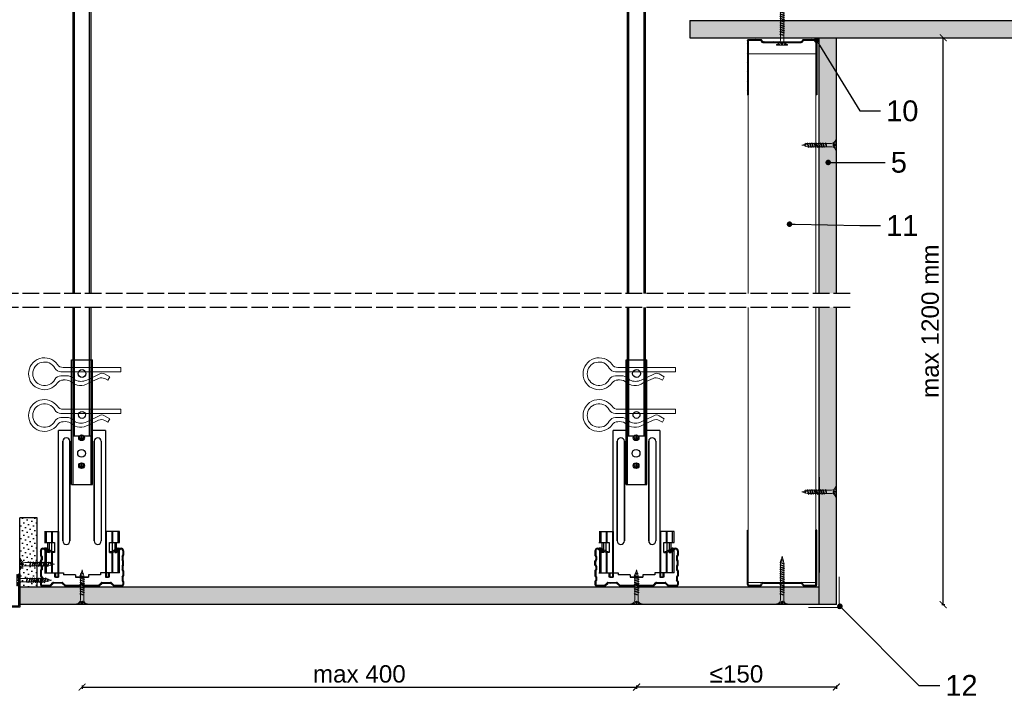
# Model space of a CAD drawing. Header units: millimetres. Extents: x 1837 to 3822, y 1456 to 2447.
# Tile 2 of 8: x 2262 to 2972, y 1456 to 1948. Entities that reach past the tile are written whole.
import ezdxf
from ezdxf import colors
from ezdxf.entities.mleader import LeaderData, LeaderLine
from ezdxf.math import Vec2, Vec3

# ---------------------------------------------------------------- set-up
doc = ezdxf.new("R2010")
doc.units = ezdxf.units.MM
doc.linetypes.add('ACAD_ISO02W100', pattern=[15, 12, -3])
for name, color, linetype, lineweight in [('_RIGIPS AKCESORIA', 7, 'Continuous', 18), ('_RIGIPS G-K', 7, 'Continuous', 25), ('_RIGIPS PROFIL', 7, 'Continuous', 9), ('PRZERYWANA', 7, 'ACAD_ISO02W100', 25)]:
    doc.layers.add(name, color=color, linetype=linetype, lineweight=lineweight)
doc.layers.add('A-ANNO-REV-03', color=7, linetype='Continuous')
doc.styles.get("Standard").update_dxf_attribs({"font": 'arial.ttf'})
doc.dimstyles.new('ISO-25', dxfattribs={"dimtxt": 2.5, "dimasz": 2.5, "dimexe": 1.25, "dimexo": 0.625, "dimtad": 1, "dimtxsty": 'Standard', "dimcen": 2.5, "dimadec": 0, "dimazin": 0, "dimtfac": 1, "dimtmove": 0, "dimatfit": 3, "dimfxl": 1, "dimarcsym": 0})

# ---------------------------------------------------------------- blocks, each defined once
blk = doc.blocks.new('TN 25')
at = {"layer": '_RIGIPS AKCESORIA'}
for p, q in [((0, -0.84), (0, 7.16)), ((0, 7.16), (0.46, 7.16)), ((0.46, 7.16), (0.46, 4.78)), ((0.46, 4.78), (0, 4.78)), ((0, 3.5), (1.77, 3.5)), ((0, 2.83), (1.77, 2.83)), ((0.46, 1.64), (0, 1.64)), ((0.46, -0.84), (0.46, 1.64)), ((1.77, 3.5), (1.77, 4.2)), ((1.77, 2.83), (1.77, 2.18)), ((3.02, 4.46), (8.47, 4.46)), ((7.49, 2.01), (3.55, 2.01)), ((7.12, 4.46), (7.12, 3.18)), ((8.03, 2.01), (7.12, 4.46)), ((7.12, 3.18), (7.65, 1.53)), ((7.65, 1.53), (8.03, 2.01)), ((9.41, 2.01), (8.03, 2.01)), ((8.47, 4.46), (8.79, 5)), ((9.61, 1.51), (8.47, 4.46)), ((8.79, 5), (9.93, 2.01)), ((9, 4.46), (10.1, 4.46)), ((9.93, 2.01), (9.61, 1.51)), ((11.04, 2.01), (9.93, 2.01)), ((10.1, 4.46), (10.41, 5)), ((11.23, 1.51), (10.1, 4.46)), ((10.41, 5), (11.56, 2.01)), ((10.62, 4.46), (11.67, 4.46)), ((11.56, 2.01), (11.23, 1.51)), ((12.61, 2.01), (11.56, 2.01)), ((11.67, 4.46), (11.99, 5)), ((12.81, 1.51), (11.67, 4.46)), ((11.99, 5), (13.14, 2.01)), ((12.2, 4.46), (13.21, 4.46)), ((13.14, 2.01), (12.81, 1.51)), ((14.15, 2.01), (13.14, 2.01)), ((13.21, 4.46), (13.52, 5)), ((14.34, 1.51), (13.21, 4.46)), ((13.52, 5), (14.67, 2.01)), ((13.73, 4.46), (14.8, 4.46)), ((14.67, 2.01), (14.34, 1.51)), ((15.74, 2.01), (14.67, 2.01)), ((14.8, 4.46), (15.12, 5)), ((15.94, 1.51), (14.8, 4.46)), ((15.12, 5), (16.26, 2.01)), ((15.33, 4.46), (16.42, 4.46)), ((16.26, 2.01), (15.94, 1.51)), ((17.36, 2.01), (16.26, 2.01)), ((16.42, 4.46), (16.73, 5)), ((17.55, 1.51), (16.42, 4.46)), ((16.73, 5), (17.88, 2.01)), ((16.94, 4.46), (17.99, 4.46)), ((17.88, 2.01), (17.55, 1.51)), ((18.93, 2.01), (17.88, 2.01)), ((17.99, 4.46), (18.31, 5)), ((19.13, 1.51), (17.99, 4.46)), ((18.31, 5), (19.45, 2.01)), ((18.52, 4.46), (19.68, 4.46)), ((19.45, 2.01), (19.13, 1.51)), ((19.45, 2.01), (20.62, 2.01)), ((19.68, 4.46), (20, 5)), ((20.82, 1.51), (19.68, 4.46)), ((20, 5), (21.14, 2.01)), ((20.21, 4.46), (20.7, 4.46)), ((20.7, 4.46), (22.28, 3.98)), ((21.14, 2.01), (20.82, 1.51)), ((21.14, 2.01), (21.81, 2.12)), ((21.85, 1.83), (21.67, 3.28)), ((21.67, 3.28), (22.14, 2.4)), ((22.14, 2.4), (21.85, 1.83)), ((22.7, 2.36), (22.14, 2.4)), ((22.28, 3.98), (22.56, 4.37)), ((22.7, 2.36), (22.28, 3.98)), ((22.56, 4.37), (23.03, 2.71)), ((23.03, 2.71), (22.7, 2.36)), ((22.71, 3.85), (25, 3.24)), ((25, 3.24), (23.03, 2.71)), ((0, -0.84), (0.46, -0.84))]:
    blk.add_line(p, q, dxfattribs=at)
for centre, major_axis, ratio, start_param, end_param in [((3.09, 7.67), (0.17, 3.2), 0.826134, 1.773653, 3.180586), ((-0.04, 0.9), (0, 3.93), 0.848176, -0.720942, -0.151112), ((3.37, -1.57), (0.28, 3.57), 0.832181, 0.035984, 1.430787), ((-2.73, 15.91), (0, 14.76), 0.848176, 3.399396, 3.475072), ((0.59, 4.62), (0, 2.81), 0.848176, 3.475072, 3.862535), ((1.66, 3.18), (0, 0.895), 0.848176, -1.552777, -0.720942), ((1.66, 3.18), (0, 0.895), 0.848176, 3.862535, 4.730408)]:
    blk.add_ellipse(centre, major_axis=major_axis, ratio=ratio, start_param=start_param, end_param=end_param, dxfattribs=at)
blk = doc.blocks.new('CD 60 ULTRASTIL')
h = blk.add_hatch()
h.set_pattern_fill('ANSI31', color=256, scale=0.3, style=0)
h.paths.add_polyline_path([(542.88, 684.5, -0.302776), (543.49, 684.5), (544.54, 683.79, 0.148069), (544.85, 683.7), (555.42, 683.7, 0.198912), (555.81, 683.86), (557.38, 685.44, -0.198912), (557.77, 685.6), (563.59, 685.6, -0.198912), (563.98, 685.44), (565.55, 683.86, 0.198912), (565.94, 683.7), (572.18, 683.7, 0.414214), (573.18, 684.7), (573.18, 686.74, 0.198912), (573.02, 687.12), (572.74, 687.4, -0.198912), (572.58, 687.79), (572.58, 689.87, -0.198912), (572.74, 690.26), (573.02, 690.54, 0.198912), (573.18, 690.93), (573.18, 694.47, 0.198912), (573.02, 694.86), (572.74, 695.14, -0.198912), (572.58, 695.53), (572.58, 697.61, -0.198912), (572.74, 698), (573.02, 698.28, 0.198912), (573.18, 698.67), (573.18, 701.47, 0.198912), (573.02, 701.86), (572.74, 702.14, -0.198912), (572.58, 702.53), (572.58, 704.61, -0.198912), (572.74, 705), (573.02, 705.28, 0.198912), (573.18, 705.67), (573.18, 708.9, 0.666128), (570.12, 710.18), (568.55, 708.63), (568.93, 708.24), (570.5, 709.79, -0.666128), (572.63, 708.9), (572.63, 705.9, -0.198912), (572.47, 705.51), (572.19, 705.23, 0.198912), (572.03, 704.84), (572.03, 702.3, 0.198912), (572.19, 701.91), (572.47, 701.63, -0.198912), (572.63, 701.25), (572.63, 698.9, -0.198912), (572.47, 698.51), (572.19, 698.23, 0.198912), (572.03, 697.84), (572.03, 695.3, 0.198912), (572.19, 694.91), (572.47, 694.63, -0.198912), (572.63, 694.25), (572.63, 691.16, -0.198912), (572.47, 690.77), (572.19, 690.49, 0.198912), (572.03, 690.1), (572.03, 687.56, 0.198912), (572.19, 687.17), (572.47, 686.9, -0.198912), (572.63, 686.51), (572.63, 684.7, -0.414214), (572.18, 684.25), (566.17, 684.25, -0.198912), (565.78, 684.41), (564.2, 685.99, 0.198912), (563.82, 686.15), (557.55, 686.15, 0.198912), (557.16, 685.99), (555.58, 684.41, -0.198912), (555.19, 684.25), (545.01, 684.25, -0.148069), (544.71, 684.34), (543.49, 685.16, 0.302776), (542.88, 685.16), (541.65, 684.34, -0.148069), (541.35, 684.25), (531.17, 684.25, -0.198912), (530.78, 684.41), (529.2, 685.99, 0.198912), (528.82, 686.15), (522.55, 686.15, 0.198912), (522.16, 685.99), (520.58, 684.41, -0.198912), (520.19, 684.25), (514.18, 684.25, -0.414214), (513.73, 684.7), (513.73, 686.51, -0.198912), (513.89, 686.9), (514.17, 687.17, 0.198912), (514.33, 687.56), (514.33, 690.1, 0.198912), (514.17, 690.49), (513.89, 690.77, -0.198912), (513.73, 691.16), (513.73, 694.25, -0.198912), (513.89, 694.63), (514.17, 694.91, 0.198912), (514.33, 695.3), (514.33, 697.84, 0.198912), (514.17, 698.23), (513.89, 698.51, -0.198912), (513.73, 698.9), (513.73, 701.25, -0.198912), (513.89, 701.63), (514.17, 701.91, 0.198912), (514.33, 702.3), (514.33, 704.84, 0.198912), (514.17, 705.23), (513.89, 705.51, -0.198912), (513.73, 705.9), (513.73, 708.9, -0.666128), (515.86, 709.79), (517.43, 708.24), (517.81, 708.63), (516.25, 710.18, 0.666128), (513.18, 708.9), (513.18, 705.67, 0.198912), (513.34, 705.28), (513.62, 705, -0.198912), (513.78, 704.61), (513.78, 702.53, -0.198912), (513.62, 702.14), (513.34, 701.86, 0.198912), (513.18, 701.47), (513.18, 698.67, 0.198912), (513.34, 698.28), (513.62, 698, -0.198912), (513.78, 697.61), (513.78, 695.53, -0.198912), (513.62, 695.14), (513.34, 694.86, 0.198912), (513.18, 694.47), (513.18, 690.93, 0.198912), (513.34, 690.54), (513.62, 690.26, -0.198912), (513.78, 689.87), (513.78, 687.79, -0.198912), (513.62, 687.4), (513.34, 687.12, 0.198912), (513.18, 686.74), (513.18, 684.7, 0.414214), (514.18, 683.7), (520.42, 683.7, 0.198912), (520.81, 683.86), (522.38, 685.44, -0.198912), (522.77, 685.6), (528.59, 685.6, -0.198912), (528.98, 685.44), (530.55, 683.86, 0.198912), (530.94, 683.7), (541.51, 683.7, 0.148069), (541.82, 683.79)])
for p, q in [((513.18, 708.9), (513.18, 705.67)), ((513.34, 705.28), (513.62, 705)), ((513.73, 708.9), (513.73, 705.9)), ((513.78, 704.61), (513.78, 702.53)), ((513.89, 705.51), (514.17, 705.23)), ((514.33, 704.84), (514.33, 702.3)), ((515.86, 709.79), (517.43, 708.24)), ((516.25, 710.18), (517.81, 708.63)), ((517.43, 708.24), (517.81, 708.63)), ((570.12, 710.18), (568.55, 708.63)), ((568.93, 708.24), (568.55, 708.63)), ((570.5, 709.79), (568.93, 708.24)), ((572.03, 704.84), (572.03, 702.3)), ((572.47, 705.51), (572.19, 705.23)), ((572.58, 704.61), (572.58, 702.53)), ((572.63, 708.9), (572.63, 705.9)), ((573.02, 705.28), (572.74, 705)), ((573.18, 708.9), (573.18, 705.67)), ((513.18, 698.67), (513.18, 701.47)), ((513.34, 701.86), (513.62, 702.14)), ((513.34, 698.28), (513.62, 698)), ((513.73, 698.9), (513.73, 701.25)), ((513.78, 697.61), (513.78, 695.53)), ((513.89, 701.63), (514.17, 701.91)), ((513.89, 698.51), (514.17, 698.23)), ((514.33, 697.84), (514.33, 695.3)), ((572.03, 697.84), (572.03, 695.3)), ((572.47, 701.63), (572.19, 701.91)), ((572.47, 698.51), (572.19, 698.23)), ((572.58, 697.61), (572.58, 695.53)), ((572.63, 698.9), (572.63, 701.25)), ((573.02, 701.86), (572.74, 702.14)), ((573.02, 698.28), (572.74, 698)), ((573.18, 698.67), (573.18, 701.47)), ((513.18, 694.47), (513.18, 690.93)), ((513.34, 694.86), (513.62, 695.14)), ((513.34, 690.54), (513.62, 690.26)), ((513.73, 694.25), (513.73, 691.16)), ((513.78, 689.87), (513.78, 687.79)), ((513.89, 694.63), (514.17, 694.91)), ((513.89, 690.77), (514.17, 690.49)), ((514.33, 690.1), (514.33, 687.56)), ((572.03, 690.1), (572.03, 687.56)), ((572.47, 694.63), (572.19, 694.91)), ((572.47, 690.77), (572.19, 690.49)), ((572.58, 689.87), (572.58, 687.79)), ((572.63, 694.25), (572.63, 691.16)), ((573.02, 694.86), (572.74, 695.14)), ((573.02, 690.54), (572.74, 690.26)), ((573.18, 694.47), (573.18, 690.93)), ((513.18, 686.74), (513.18, 684.7)), ((513.34, 687.12), (513.62, 687.4)), ((513.73, 686.51), (513.73, 684.7)), ((513.89, 686.9), (514.17, 687.17)), ((514.18, 684.25), (520.19, 684.25)), ((514.18, 683.7), (520.42, 683.7)), ((520.58, 684.41), (522.16, 685.99)), ((520.81, 683.86), (522.38, 685.44)), ((522.55, 686.15), (528.82, 686.15)), ((528.59, 685.6), (522.77, 685.6)), ((530.55, 683.86), (528.98, 685.44)), ((530.78, 684.41), (529.2, 685.99)), ((530.94, 683.7), (541.51, 683.7)), ((531.17, 684.25), (541.35, 684.25)), ((541.65, 684.34), (542.88, 685.16)), ((541.82, 683.79), (542.88, 684.5)), ((544.71, 684.34), (543.49, 685.16)), ((544.54, 683.79), (543.49, 684.5)), ((544.85, 683.7), (555.42, 683.7)), ((545.01, 684.25), (555.19, 684.25)), ((555.58, 684.41), (557.16, 685.99)), ((555.81, 683.86), (557.38, 685.44)), ((557.55, 686.15), (563.82, 686.15)), ((557.77, 685.6), (563.59, 685.6)), ((565.55, 683.86), (563.98, 685.44)), ((565.78, 684.41), (564.2, 685.99)), ((565.94, 683.7), (572.18, 683.7)), ((566.17, 684.25), (572.18, 684.25)), ((572.47, 686.9), (572.19, 687.17)), ((572.63, 686.51), (572.63, 684.7)), ((573.02, 687.12), (572.74, 687.4)), ((573.18, 686.74), (573.18, 684.7))]:
    blk.add_line(p, q)
for centre, radius, start, end in [((514.98, 708.9), 1.8, 45.32514, 180), ((571.38, 708.9), 1.8, 360, 134.67486), ((513.73, 705.67), 0.55, 180, 225), ((513.23, 704.61), 0.55, 0, 45), ((514.98, 708.9), 1.25, 45.32514, 180), ((514.28, 705.9), 0.55, 180, 225), ((513.78, 704.84), 0.55, 0, 45), ((571.38, 708.9), 1.25, 360, 134.67486), ((572.58, 704.84), 0.55, 135, 180), ((572.08, 705.9), 0.55, 315, 0), ((573.13, 704.61), 0.55, 135, 180), ((572.63, 705.67), 0.55, 315, 0), ((513.73, 701.47), 0.55, 135, 180), ((513.73, 698.67), 0.55, 180, 225), ((513.23, 702.53), 0.55, 315, 0), ((513.23, 697.61), 0.55, 360, 45), ((514.28, 701.25), 0.55, 135, 180), ((514.28, 698.9), 0.55, 180, 225), ((513.78, 702.3), 0.55, 315, 0), ((513.78, 697.84), 0.55, 0, 45), ((572.58, 702.3), 0.55, 180, 225), ((572.58, 697.84), 0.55, 135, 180), ((572.08, 701.25), 0.55, 0, 45), ((572.08, 698.9), 0.55, 315, 0), ((573.13, 702.53), 0.55, 180, 225), ((573.13, 697.61), 0.55, 135, 180), ((572.63, 701.47), 0.55, 0, 45), ((572.63, 698.67), 0.55, 315, 0), ((513.73, 694.47), 0.55, 135, 180), ((513.73, 690.93), 0.55, 180, 225), ((513.23, 695.53), 0.55, 315, 0), ((513.23, 689.87), 0.55, 0, 45), ((514.28, 694.25), 0.55, 135, 180), ((514.28, 691.16), 0.55, 180, 225), ((513.78, 695.3), 0.55, 315, 0), ((513.78, 690.1), 0.55, 360, 45), ((572.58, 695.3), 0.55, 180, 225), ((572.58, 690.1), 0.55, 135, 180), ((572.08, 694.25), 0.55, 0, 45), ((572.08, 691.16), 0.55, 315, 0), ((573.13, 695.53), 0.55, 180, 225), ((573.13, 689.87), 0.55, 135, 180), ((572.63, 694.47), 0.55, 0, 45), ((572.63, 690.93), 0.55, 315, 0), ((513.73, 686.74), 0.55, 135, 180), ((514.18, 684.7), 1, 180, 270), ((513.23, 687.79), 0.55, 315, 0), ((514.28, 686.51), 0.55, 135, 180), ((514.18, 684.7), 0.45, 180, 270), ((513.78, 687.56), 0.55, 315, 360), ((520.19, 684.8), 0.55, 270, 315), ((520.42, 684.25), 0.55, 270, 315), ((522.55, 685.6), 0.55, 90, 135), ((522.77, 685.05), 0.55, 90, 135), ((528.59, 685.05), 0.55, 45, 90), ((528.82, 685.6), 0.55, 45, 90), ((530.94, 684.25), 0.55, 225, 270), ((531.17, 684.8), 0.55, 225, 270), ((541.35, 684.8), 0.55, 270, 303.69007), ((541.51, 684.25), 0.55, 270, 303.69007), ((543.18, 684.7), 0.55, 56.30993, 123.69007), ((543.18, 684.04), 0.55, 56.30993, 123.69007), ((544.85, 684.25), 0.55, 236.30993, 270), ((545.01, 684.8), 0.55, 236.30993, 270), ((555.19, 684.8), 0.55, 270, 315), ((555.42, 684.25), 0.55, 270, 315), ((557.55, 685.6), 0.55, 90, 135), ((557.77, 685.05), 0.55, 90, 135), ((563.59, 685.05), 0.55, 45, 90), ((563.82, 685.6), 0.55, 45, 90), ((565.94, 684.25), 0.55, 225, 270), ((566.17, 684.8), 0.55, 225, 270), ((572.58, 687.56), 0.55, 180, 225), ((572.18, 684.7), 1, 270, 0), ((572.18, 684.7), 1, 270, 360), ((572.18, 684.7), 0.45, 270, 360), ((572.08, 686.51), 0.55, 360, 45), ((573.13, 687.79), 0.55, 180, 225), ((572.63, 686.74), 0.55, 360, 45)]:
    blk.add_arc(centre, radius, start, end)
blk = doc.blocks.new('wieszak noniuszowy widok')
for p, q in [((367.75, 93.63), (382.75, 93.63)), ((367.75, 3.63), (367.75, 93.63)), ((368.75, 3.63), (368.75, 93.63)), ((381.75, 3.63), (381.75, 93.63)), ((382.75, 3.63), (382.75, 93.63)), ((367.75, 42.47), (358.34, 42.47)), ((358.34, -30.29), (358.34, 42.47)), ((372.87, 37.38), (376.99, 37.38)), ((374.93, 39.42), (374.93, 35.32)), ((392.15, 42.47), (382.75, 42.47)), ((392.15, 42.47), (392.15, -30.29)), ((392.15, 42.47), (392.15, -30.29)), ((361.34, -36.95), (361.34, 34.79)), ((361.34, 34.79), (361.34, -36.95)), ((366.47, 34.79), (366.47, -36.95)), ((366.47, -36.95), (366.47, 34.79)), ((384.02, -36.95), (384.02, 34.79)), ((384.02, 34.79), (384.02, -36.95)), ((389.14, 34.79), (389.14, -36.95)), ((389.14, 34.79), (389.14, -36.95)), ((372.87, 17.23), (376.99, 17.23)), ((374.93, 19.27), (374.93, 15.17)), ((367.75, 3.63), (382.75, 3.63)), ((348.22, -30.29), (358.37, -30.29)), ((348.44, -30.29), (348.44, -38.17)), ((349.43, -30.29), (349.43, -38.17)), ((353.28, -30.29), (353.28, -38.17)), ((353.8, -30.29), (353.8, -38.17)), ((357.85, -30.29), (357.85, -63.08)), ((358.37, -30.29), (358.37, -63.08)), ((392.13, -30.29), (392.13, -63.08)), ((392.15, -30.29), (392.15, -60.01)), ((392.15, -30.29), (392.15, -60.01)), ((402.37, -30.29), (392.16, -30.29)), ((392.64, -30.29), (392.64, -63.08)), ((396.7, -30.29), (396.7, -38.17)), ((397.21, -30.29), (397.21, -38.17)), ((401.07, -30.29), (401.07, -38.17)), ((402.06, -30.29), (402.06, -38.17)), ((348.11, -42.32), (348.14, -42.29)), ((348.11, -42.37), (348.11, -42.32)), ((348.12, -42.43), (348.11, -42.37)), ((348.15, -42.51), (348.12, -42.43)), ((348.13, -38.17), (355.47, -38.17)), ((348.14, -42.29), (348.17, -42.28)), ((348.19, -42.61), (348.15, -42.51)), ((348.17, -42.28), (348.23, -42.28)), ((349.22, -42.28), (348.19, -42.28)), ((348.26, -42.72), (348.19, -42.61)), ((348.23, -42.28), (348.31, -42.3)), ((348.31, -42.3), (348.41, -42.34)), ((348.41, -42.34), (348.53, -42.39)), ((348.53, -42.39), (348.66, -42.46)), ((348.66, -42.46), (348.81, -42.54)), ((348.81, -42.54), (348.96, -42.63)), ((349.15, -42.29), (349.13, -42.32)), ((349.13, -42.32), (349.13, -42.36)), ((349.13, -42.36), (349.14, -42.41)), ((349.14, -42.41), (349.16, -42.47)), ((349.18, -42.28), (349.15, -42.29)), ((349.16, -42.47), (349.19, -42.54)), ((349.22, -42.28), (349.18, -42.28)), ((349.19, -42.54), (349.24, -42.62)), ((349.28, -42.28), (349.22, -42.28)), ((349.34, -42.29), (349.28, -42.28)), ((349.43, -42.32), (349.34, -42.29)), ((349.52, -42.35), (349.43, -42.32)), ((349.62, -42.4), (349.52, -42.35)), ((349.74, -42.46), (349.62, -42.4)), ((349.88, -42.52), (349.74, -42.46)), ((350.03, -42.6), (349.88, -42.52)), ((350.2, -42.69), (350.03, -42.6)), ((350.32, -38.17), (350.32, -45.34)), ((351.68, -45.34), (351.68, -38.17)), ((353.44, -45.34), (353.44, -38.17)), ((355.47, -38.17), (355.47, -45.34)), ((395.03, -45.34), (395.03, -38.17)), ((395.03, -38.17), (402.39, -38.17)), ((397.05, -38.17), (397.05, -45.34)), ((398.82, -38.17), (398.82, -45.34)), ((400.18, -45.34), (400.18, -38.17)), ((400.46, -42.6), (400.3, -42.69)), ((400.62, -42.52), (400.46, -42.6)), ((400.76, -42.46), (400.62, -42.52)), ((400.88, -42.4), (400.76, -42.46)), ((400.98, -42.35), (400.88, -42.4)), ((401.07, -42.32), (400.98, -42.35)), ((401.15, -42.29), (401.07, -42.32)), ((401.22, -42.28), (401.15, -42.29)), ((401.27, -42.28), (401.22, -42.28)), ((401.26, -42.62), (401.3, -42.54)), ((401.32, -42.28), (401.27, -42.28)), ((401.27, -42.28), (402.31, -42.28)), ((401.3, -42.54), (401.34, -42.47)), ((401.35, -42.29), (401.32, -42.28)), ((401.34, -42.47), (401.36, -42.41)), ((401.36, -42.32), (401.35, -42.29)), ((401.37, -42.36), (401.36, -42.32)), ((401.36, -42.41), (401.37, -42.36)), ((401.54, -42.63), (401.69, -42.54)), ((401.69, -42.54), (401.84, -42.46)), ((401.84, -42.46), (401.97, -42.39)), ((401.97, -42.39), (402.09, -42.34)), ((402.09, -42.34), (402.18, -42.3)), ((402.18, -42.3), (402.26, -42.28)), ((402.3, -42.61), (402.24, -42.72)), ((402.26, -42.28), (402.33, -42.28)), ((402.35, -42.51), (402.3, -42.61)), ((402.33, -42.28), (402.36, -42.29)), ((402.38, -42.43), (402.35, -42.51)), ((402.36, -42.29), (402.39, -42.32)), ((402.39, -42.37), (402.38, -42.43)), ((402.39, -42.32), (402.39, -42.37)), ((348.34, -42.84), (348.26, -42.72)), ((348.45, -43), (348.34, -42.84)), ((348.44, -42.99), (348.44, -60.01)), ((348.58, -43.18), (348.45, -43)), ((349.57, -43.07), (348.5, -43.07)), ((348.72, -43.37), (348.58, -43.18)), ((348.89, -43.59), (348.72, -43.37)), ((349.08, -43.83), (348.89, -43.59)), ((348.96, -42.63), (349.14, -42.73)), ((349.28, -44.08), (349.08, -43.83)), ((349.14, -42.73), (349.38, -42.88)), ((349.24, -42.62), (349.3, -42.71)), ((349.49, -44.34), (349.28, -44.08)), ((349.3, -42.71), (349.44, -42.91)), ((349.38, -42.88), (349.66, -43.05)), ((349.43, -42.9), (349.43, -60.01)), ((349.44, -42.91), (349.55, -43.05)), ((349.72, -44.62), (349.49, -44.34)), ((349.55, -43.05), (349.68, -43.2)), ((349.66, -43.05), (349.96, -43.25)), ((350.92, -43.07), (349.68, -43.07)), ((349.68, -43.2), (349.82, -43.37)), ((350.01, -44.98), (349.72, -44.62)), ((349.82, -43.37), (349.98, -43.56)), ((349.96, -43.25), (350.28, -43.46)), ((349.98, -43.56), (350.15, -43.76)), ((350.32, -45.34), (350.01, -44.98)), ((350.15, -43.76), (350.34, -43.96)), ((350.38, -42.79), (350.2, -42.69)), ((350.28, -43.46), (350.63, -43.68)), ((351.68, -45.34), (350.32, -45.34)), ((350.34, -43.96), (350.54, -44.17)), ((350.58, -42.89), (350.38, -42.79)), ((350.54, -44.17), (350.75, -44.4)), ((350.78, -43), (350.58, -42.89)), ((350.63, -43.68), (350.99, -43.91)), ((350.75, -44.4), (350.97, -44.63)), ((351, -43.12), (350.78, -43)), ((350.97, -44.63), (351.19, -44.86)), ((350.99, -43.91), (351.36, -44.14)), ((351.23, -43.25), (351, -43.12)), ((351.19, -44.86), (351.43, -45.11)), ((351.48, -43.37), (351.23, -43.25)), ((351.36, -44.14), (351.74, -44.37)), ((351.43, -45.11), (351.68, -45.34)), ((351.99, -43.64), (351.48, -43.37)), ((351.74, -44.37), (352.07, -44.57)), ((352.52, -43.92), (351.99, -43.64)), ((352.07, -44.57), (352.41, -44.78)), ((352.41, -44.78), (352.77, -44.98)), ((353.08, -44.19), (352.52, -43.92)), ((352.77, -44.98), (353.14, -45.18)), ((353.43, -44.35), (353.08, -44.19)), ((353.14, -45.18), (353.28, -45.26)), ((353.28, -45.26), (353.36, -45.3)), ((353.28, -45.26), (353.28, -60.01)), ((353.36, -45.3), (353.44, -45.34)), ((353.8, -44.52), (353.43, -44.35)), ((355.47, -45.34), (353.44, -45.34)), ((354.66, -44.92), (353.8, -44.52)), ((353.8, -44.52), (353.8, -60.01)), ((355.47, -45.34), (354.66, -44.92)), ((395.84, -44.92), (395.03, -45.34)), ((395.03, -45.34), (397.05, -45.34)), ((396.7, -44.52), (395.84, -44.92)), ((397.07, -44.35), (396.7, -44.52)), ((396.7, -44.52), (396.7, -60.01)), ((397.05, -45.34), (397.13, -45.3)), ((397.42, -44.19), (397.07, -44.35)), ((397.13, -45.3), (397.21, -45.26)), ((397.21, -45.26), (397.36, -45.18)), ((397.21, -45.26), (397.21, -60.01)), ((397.36, -45.18), (397.73, -44.98)), ((397.98, -43.92), (397.42, -44.19)), ((397.73, -44.98), (398.09, -44.78)), ((398.51, -43.64), (397.98, -43.92)), ((398.09, -44.78), (398.43, -44.57)), ((398.43, -44.57), (398.76, -44.37)), ((399.02, -43.37), (398.51, -43.64)), ((398.76, -44.37), (399.13, -44.14)), ((398.82, -45.34), (399.07, -45.11)), ((398.82, -45.34), (400.18, -45.34)), ((399.26, -43.25), (399.02, -43.37)), ((399.07, -45.11), (399.3, -44.86)), ((399.13, -44.14), (399.51, -43.91)), ((399.49, -43.12), (399.26, -43.25)), ((399.3, -44.86), (399.53, -44.63)), ((399.71, -43), (399.49, -43.12)), ((399.51, -43.91), (399.87, -43.68)), ((399.53, -44.63), (399.74, -44.4)), ((399.58, -43.07), (400.82, -43.07)), ((399.92, -42.89), (399.71, -43)), ((399.74, -44.4), (399.96, -44.17)), ((399.87, -43.68), (400.21, -43.46)), ((400.12, -42.79), (399.92, -42.89)), ((399.96, -44.17), (400.16, -43.96)), ((400.3, -42.69), (400.12, -42.79)), ((400.16, -43.96), (400.35, -43.76)), ((400.49, -44.98), (400.18, -45.34)), ((400.21, -43.46), (400.54, -43.25)), ((400.35, -43.76), (400.52, -43.56)), ((400.78, -44.62), (400.49, -44.98)), ((400.52, -43.56), (400.68, -43.37)), ((400.54, -43.25), (400.84, -43.05)), ((400.68, -43.37), (400.82, -43.2)), ((401.01, -44.34), (400.78, -44.62)), ((400.82, -43.2), (400.95, -43.05)), ((400.84, -43.05), (401.12, -42.88)), ((400.93, -43.07), (402, -43.07)), ((400.95, -43.05), (401.06, -42.91)), ((401.22, -44.08), (401.01, -44.34)), ((401.06, -42.91), (401.2, -42.71)), ((401.07, -42.9), (401.07, -60.01)), ((401.12, -42.88), (401.36, -42.73)), ((401.2, -42.71), (401.26, -42.62)), ((401.42, -43.83), (401.22, -44.08)), ((401.36, -42.73), (401.54, -42.63)), ((401.61, -43.59), (401.42, -43.83)), ((401.77, -43.37), (401.61, -43.59)), ((401.92, -43.18), (401.77, -43.37)), ((402.05, -43), (401.92, -43.18)), ((402.16, -42.84), (402.05, -43)), ((402.06, -42.99), (402.06, -60.01)), ((402.24, -42.72), (402.16, -42.84)), ((348.11, -60.01), (361.93, -60.01)), ((355.57, -63.08), (355.57, -60.01)), ((357.85, -63.08), (355.57, -63.08)), ((356.08, -63.08), (355.57, -63.08)), ((356.08, -60.01), (356.08, -63.08)), ((356.08, -63.08), (358.37, -63.08)), ((358.37, -63.08), (357.85, -63.08)), ((361.93, -60.01), (361.93, -61.55)), ((361.93, -60.01), (361.93, -61.55)), ((370.64, -61.55), (361.93, -61.55)), ((370.64, -61.55), (370.64, -63.08)), ((370.64, -61.55), (370.64, -63.08)), ((379.86, -63.08), (370.64, -63.08)), ((370.64, -63.08), (379.86, -63.08)), ((388.57, -61.55), (379.86, -61.55)), ((379.86, -61.55), (379.86, -63.08)), ((379.86, -61.55), (379.86, -63.08)), ((388.57, -60.01), (388.57, -61.55)), ((402.39, -60.01), (388.57, -60.01)), ((388.57, -60.01), (388.57, -61.55)), ((392.13, -63.08), (394.42, -63.08)), ((392.64, -63.08), (392.13, -63.08)), ((394.93, -63.08), (392.64, -63.08)), ((394.42, -63.08), (394.42, -60.01)), ((394.93, -63.08), (394.42, -63.08)), ((394.93, -60.01), (394.93, -63.08))]:
    blk.add_line(p, q)
for centre, radius in [((375.25, 83.63), 2.81), ((374.93, 37.38), 2.06), ((374.93, 37.38), 1.46), ((374.93, 26.11), 2.81), ((374.93, 17.23), 2.06), ((374.93, 17.23), 1.46)]:
    blk.add_circle(centre, radius)
for centre, start, end in [((363.91, 34.79), 0, 180), ((386.58, 34.79), 0, 180), ((363.91, -36.95), 180, 0), ((386.58, -36.95), 180, 0)]:
    blk.add_arc(centre, 2.56, start, end)
blk = doc.blocks.new('klamra')
at = {"layer": '_RIGIPS AKCESORIA'}
for p, q in [((6828.19, 2764.92), (6828.19, 2806.53)), ((6831.19, 2764.92), (6831.19, 2808.19)), ((6834.19, 2802.92), (6834.19, 2808.19)), ((6832.87, 2780.55), (6837.19, 2789.57)), ((6839.31, 2788.09), (6836.06, 2780.95)), ((6832.86, 2776.63), (6835, 2772.92)), ((6835, 2772.92), (6837.38, 2774.29)), ((6836.19, 2776.54), (6837.38, 2774.29)), ((6831.19, 2764.92), (6828.19, 2764.92))]:
    blk.add_line(p, q, dxfattribs=at)
for centre, radius, start, end in [((6832.69, 2820.02), 11.5, 305.1527, 234.8473), ((6832.69, 2820.02), 8.5, 298.7822, 241.2178), ((6823.19, 2806.53), 5, 0, 54.8473), ((6826.19, 2808.19), 5, 0, 61.2178), ((6839.19, 2808.19), 5, 118.7822, 180), ((6845.23, 2805.18), 8.16, 170.44363, 210.28469), ((6842.19, 2806.53), 5, 125.1527, 180), ((6843.93, 2805.32), 10.09, 195.26529, 228.13081), ((6831.19, 2793.92), 10, 324.31316, 45.573), ((6829.23, 2793.69), 8.97, 332.63871, 27.36129), ((6835.87, 2778.58), 3.59, 146.84138, 212.97155), ((6840.61, 2778.88), 5, 155.51094, 207.86223)]:
    blk.add_arc(centre, radius, start, end, dxfattribs=at)
blk = doc.blocks.new('UW 50 ULTRASTIL')
h = blk.add_hatch()
h.set_pattern_fill('ANSI31', color=256, scale=0.5, style=0)
h.paths.add_polyline_path([(-104.51, 0.56), (-104.18, 1.24, -0.286951), (-103.29, 1.8), (-82.41, 1.8), (-76.29, 1.8, -0.286951), (-75.39, 1.24), (-75.06, 0.56, 0.286951), (-74.16, 0), (-65.59, 0, 0.414214), (-64.79, 0.8), (-64.79, 40), (-65.34, 40), (-65.34, 0.8, -0.414214), (-65.59, 0.55), (-73.82, 0.55, -0.286951), (-74.72, 1.11), (-75.05, 1.79, 0.286951), (-75.94, 2.35), (-103.63, 2.35, 0.286951), (-104.53, 1.79), (-104.86, 1.11, -0.286951), (-105.76, 0.55), (-113.99, 0.55, -0.414214), (-114.24, 0.8), (-114.24, 40), (-114.79, 40), (-114.79, 0.8, 0.414214), (-113.99, 0), (-105.41, 0, 0.286951)])
for p, q in [((-114.79, 0.8), (-114.79, 40)), ((-114.79, 40), (-114.24, 40)), ((-114.24, 0.8), (-114.24, 40)), ((-65.34, 0.8), (-65.34, 40)), ((-64.79, 40), (-65.34, 40)), ((-64.79, 0.8), (-64.79, 40)), ((-113.99, 0.55), (-105.76, 0.55)), ((-113.99, 0), (-105.41, 0)), ((-104.86, 1.11), (-104.53, 1.79)), ((-104.51, 0.56), (-104.18, 1.24)), ((-103.63, 2.35), (-75.94, 2.35)), ((-103.29, 1.8), (-76.29, 1.8)), ((-75.06, 0.56), (-75.39, 1.24)), ((-74.72, 1.11), (-75.05, 1.79)), ((-74.16, 0), (-65.59, 0)), ((-73.82, 0.55), (-65.59, 0.55))]:
    blk.add_line(p, q)
for centre, radius, start, end in [((-113.99, 0.8), 0.8, 180, 270), ((-113.99, 0.8), 0.25, 180, 270), ((-105.76, 1.55), 1, 270, 334.04349), ((-105.41, 1), 1, 270, 334.04349), ((-103.63, 1.35), 1, 90, 154.04349), ((-103.29, 0.8), 1, 90, 154.04349), ((-76.29, 0.8), 1, 25.95651, 90), ((-75.94, 1.35), 1, 25.95651, 90), ((-74.16, 1), 1, 205.95651, 270), ((-73.82, 1.55), 1, 205.95651, 270), ((-65.59, 0.8), 0.8, 270, 0), ((-65.59, 0.8), 0.25, 270, 0)]:
    blk.add_arc(centre, radius, start, end)
blk = doc.blocks.new('TN 35')
at = {"layer": '_RIGIPS AKCESORIA'}
for p, q in [((0, -0.84), (0, 7.16)), ((0, 7.16), (0.46, 7.16)), ((0.46, 7.16), (0.46, 4.78)), ((0.46, 4.78), (0, 4.78)), ((0, 3.5), (1.77, 3.5)), ((0, 2.83), (1.77, 2.83)), ((0.46, 1.64), (0, 1.64)), ((0.46, -0.84), (0.46, 1.64)), ((1.77, 3.5), (1.77, 4.2)), ((1.77, 2.83), (1.77, 2.18)), ((3.02, 4.46), (8.47, 4.46)), ((7.49, 2.01), (3.55, 2.01)), ((7.12, 4.46), (7.12, 3.18)), ((8.03, 2.01), (7.12, 4.46)), ((7.12, 3.18), (7.65, 1.53)), ((7.65, 1.53), (8.03, 2.01)), ((9.41, 2.01), (8.03, 2.01)), ((8.47, 4.46), (8.79, 5)), ((9.61, 1.51), (8.47, 4.46)), ((8.79, 5), (9.93, 2.01)), ((9, 4.46), (10.1, 4.46)), ((9.93, 2.01), (9.61, 1.51)), ((11.04, 2.01), (9.93, 2.01)), ((10.1, 4.46), (10.41, 5)), ((11.23, 1.51), (10.1, 4.46)), ((10.41, 5), (11.56, 2.01)), ((10.62, 4.46), (11.67, 4.46)), ((11.56, 2.01), (11.23, 1.51)), ((12.61, 2.01), (11.56, 2.01)), ((11.67, 4.46), (11.99, 5)), ((12.81, 1.51), (11.67, 4.46)), ((11.99, 5), (13.14, 2.01)), ((12.2, 4.46), (13.21, 4.46)), ((13.14, 2.01), (12.81, 1.51)), ((14.15, 2.01), (13.14, 2.01)), ((13.21, 4.46), (13.52, 5)), ((14.34, 1.51), (13.21, 4.46)), ((13.52, 5), (14.67, 2.01)), ((13.73, 4.46), (14.8, 4.46)), ((14.67, 2.01), (14.34, 1.51)), ((15.74, 2.01), (14.67, 2.01)), ((14.8, 4.46), (15.12, 5)), ((15.94, 1.51), (14.8, 4.46)), ((15.12, 5), (16.26, 2.01)), ((15.33, 4.46), (16.42, 4.46)), ((16.26, 2.01), (15.94, 1.51)), ((17.36, 2.01), (16.26, 2.01)), ((16.42, 4.46), (16.73, 5)), ((17.55, 1.51), (16.42, 4.46)), ((16.73, 5), (17.88, 2.01)), ((16.94, 4.46), (17.99, 4.46)), ((17.88, 2.01), (17.55, 1.51)), ((18.93, 2.01), (17.84, 2.01)), ((17.99, 4.46), (18.31, 5)), ((19.13, 1.51), (17.99, 4.46)), ((18.31, 5), (19.45, 2.01)), ((18.52, 4.46), (19.57, 4.46)), ((19.45, 2.01), (19.13, 1.51)), ((20.51, 2.01), (19.41, 2.01)), ((19.57, 4.46), (19.88, 5)), ((20.7, 1.51), (19.57, 4.46)), ((19.88, 5), (21.03, 2.01)), ((20.09, 4.46), (21.14, 4.46)), ((21.03, 2.01), (20.7, 1.51)), ((22.08, 2.01), (20.99, 2.01)), ((21.14, 4.46), (21.46, 5)), ((22.28, 1.51), (21.14, 4.46)), ((21.46, 5), (22.6, 2.01)), ((21.67, 4.46), (22.72, 4.46)), ((22.6, 2.01), (22.28, 1.51)), ((23.66, 2.01), (22.56, 2.01)), ((22.72, 4.46), (23.03, 5)), ((23.85, 1.51), (22.72, 4.46)), ((23.03, 5), (24.18, 2.01)), ((23.24, 4.46), (24.29, 4.46)), ((24.18, 2.01), (23.85, 1.51)), ((25.23, 2.01), (24.14, 2.01)), ((24.29, 4.46), (24.61, 5)), ((25.43, 1.51), (24.29, 4.46)), ((24.61, 5), (25.75, 2.01)), ((24.81, 4.46), (25.87, 4.46)), ((25.75, 2.01), (25.43, 1.51)), ((26.81, 2.01), (25.71, 2.01)), ((25.87, 4.46), (26.18, 5)), ((27, 1.51), (25.87, 4.46)), ((26.18, 5), (27.33, 2.01)), ((26.39, 4.46), (27.44, 4.46)), ((27.33, 2.01), (27, 1.51)), ((28.38, 2.01), (27.33, 2.01)), ((27.44, 4.46), (27.76, 5)), ((28.58, 1.51), (27.44, 4.46)), ((27.76, 5), (28.9, 2.01)), ((27.96, 4.46), (29.13, 4.46)), ((28.9, 2.01), (28.58, 1.51)), ((28.9, 2.01), (30.07, 2.01)), ((29.13, 4.46), (29.45, 5)), ((30.27, 1.51), (29.13, 4.46)), ((29.45, 5), (30.59, 2.01)), ((29.65, 4.46), (30.15, 4.46)), ((30.15, 4.46), (31.73, 3.98)), ((30.59, 2.01), (30.27, 1.51)), ((30.59, 2.01), (31.26, 2.12)), ((31.3, 1.83), (31.12, 3.28)), ((31.12, 3.28), (31.59, 2.4)), ((31.59, 2.4), (31.3, 1.83)), ((32.15, 2.36), (31.59, 2.4)), ((31.73, 3.98), (32.01, 4.37)), ((32.15, 2.36), (31.73, 3.98)), ((32.01, 4.37), (32.48, 2.71)), ((32.48, 2.71), (32.15, 2.36)), ((32.16, 3.85), (35, 3.24)), ((35, 3.24), (32.48, 2.71)), ((0, -0.84), (0.46, -0.84))]:
    blk.add_line(p, q, dxfattribs=at)
for centre, major_axis, ratio, start_param, end_param in [((3.09, 7.67), (0.17, 3.2), 0.826134, 1.773653, 3.180586), ((-0.04, 0.9), (0, 3.93), 0.848176, -0.720942, -0.151112), ((3.37, -1.57), (0.28, 3.57), 0.832181, 0.035984, 1.430787), ((-2.73, 15.91), (0, 14.76), 0.848176, 3.399396, 3.475072), ((0.59, 4.62), (0, 2.81), 0.848176, 3.475072, 3.862535), ((1.66, 3.18), (0, 0.895), 0.848176, -1.552777, -0.720942), ((1.66, 3.18), (0, 0.895), 0.848176, 3.862535, 4.730408)]:
    blk.add_ellipse(centre, major_axis=major_axis, ratio=ratio, start_param=start_param, end_param=end_param, dxfattribs=at)
blk = doc.blocks.new('naroznik')
at = {"layer": '_RIGIPS AKCESORIA'}
for p, q in [((429.5, 69.65), (429.5, 90.65)), ((430.5, 91.65), (451.5, 91.65))]:
    blk.add_line(p, q, dxfattribs=at)
blk.add_arc((429.5, 91.65), 1, 0, 270, dxfattribs=at)
blk = doc.blocks.new('_ArchTick')
at = {"color": 0, "linetype": 'ByBlock', "const_width": 0.15}
blk.add_lwpolyline([(-0.5, -0.5), (0.5, 0.5)], dxfattribs=at)
blk = doc.blocks.new('*D17')
at = {"layer": '_RIGIPS PROFIL', "color": 0, "lineweight": -2, "transparency": 16777216}
for p, q in [((2306.55, 1467.6), (2306.55, 1465.35)), ((2306.55, 1466.6), (2706.55, 1466.6)), ((2706.55, 1467.6), (2706.55, 1465.35))]:
    blk.add_line(p, q, dxfattribs=at)
at = {"layer": 'Defpoints', "color": 0, "transparency": 16777216}
for p in [(2306.55, 1550.99), (2706.55, 1550.99), (2706.55, 1466.6)]:
    blk.add_point(p, dxfattribs=at)
at = {"layer": '_RIGIPS PROFIL', "color": 0, "lineweight": -2, "transparency": 16777216, "xscale": 5, "yscale": 5, "zscale": 5, "rotation": 180}
blk.add_blockref('_ArchTick', (2306.55, 1466.6), dxfattribs=at)
at = {"layer": '_RIGIPS PROFIL', "color": 0, "lineweight": -2, "transparency": 16777216, "xscale": 5, "yscale": 5, "zscale": 5}
blk.add_blockref('_ArchTick', (2706.55, 1466.6), dxfattribs=at)
at = {"layer": '_RIGIPS PROFIL', "color": 0, "transparency": 16777216, "insert": (2506.55, 1475.98), "char_height": 12.5, "attachment_point": 5}
blk.add_mtext('max 400', dxfattribs=at)
blk = doc.blocks.new('*D18')
at = {"layer": '_RIGIPS PROFIL', "color": 0, "lineweight": -2, "transparency": 16777216}
for p, q in [((2926.74, 1934.56), (2928.99, 1934.56)), ((2927.74, 1525.99), (2927.74, 1934.56)), ((2926.74, 1525.99), (2928.99, 1525.99))]:
    blk.add_line(p, q, dxfattribs=at)
at = {"layer": 'Defpoints', "color": 0, "transparency": 16777216}
for p in [(2850.65, 1934.56), (2927.74, 1934.56), (2850.65, 1525.99)]:
    blk.add_point(p, dxfattribs=at)
at = {"layer": '_RIGIPS PROFIL', "color": 0, "lineweight": -2, "transparency": 16777216, "xscale": 5, "yscale": 5, "zscale": 5}
for p, rotation in [((2927.74, 1934.56), 90), ((2927.74, 1525.99), 270)]:
    blk.add_blockref('_ArchTick', p, dxfattribs=dict(at, rotation=rotation))
at = {"layer": '_RIGIPS PROFIL', "color": 0, "transparency": 16777216, "insert": (2918.36, 1730.28), "char_height": 12.5, "attachment_point": 5, "rotation": 90}
blk.add_mtext('max 1200 mm', dxfattribs=at)
blk = doc.blocks.new('*D20')
at = {"layer": '_RIGIPS PROFIL', "color": 0, "lineweight": -2, "transparency": 16777216}
for p, q in [((2706.55, 1467.6), (2706.55, 1465.35)), ((2850.65, 1466.6), (2706.55, 1466.6)), ((2850.65, 1467.6), (2850.65, 1465.35))]:
    blk.add_line(p, q, dxfattribs=at)
at = {"layer": 'Defpoints', "color": 0, "transparency": 16777216}
for p in [(2706.55, 1550.37), (2850.65, 1525.99), (2706.55, 1466.6)]:
    blk.add_point(p, dxfattribs=at)
at = {"layer": '_RIGIPS PROFIL', "color": 0, "lineweight": -2, "transparency": 16777216, "xscale": 5, "yscale": 5, "zscale": 5, "rotation": 180}
blk.add_blockref('_ArchTick', (2706.55, 1466.6), dxfattribs=at)
at = {"layer": '_RIGIPS PROFIL', "color": 0, "lineweight": -2, "transparency": 16777216, "xscale": 5, "yscale": 5, "zscale": 5}
blk.add_blockref('_ArchTick', (2850.65, 1466.6), dxfattribs=at)
at = {"layer": '_RIGIPS PROFIL', "color": 0, "transparency": 16777216, "insert": (2778.6, 1475.98), "char_height": 12.5, "attachment_point": 5}
blk.add_mtext('≤150', dxfattribs=at)
blk = doc.blocks.new('_Dot')
at = {"color": 0, "linetype": 'ByBlock', "lineweight": -2}
blk.add_line((-0.5, 0), (-1, 0), dxfattribs=at)
at = {"color": 0, "linetype": 'ByBlock', "const_width": 0.5}
blk.add_lwpolyline([(-0.25, 0, 1), (0.25, 0, 1)], format="xyb", close=True, dxfattribs=at)
blk = doc.blocks.new('kątownik 24x19')
at = {"layer": 'A-ANNO-REV-03'}
for p, q in [((-0.019, -0.0231), (-0.019, 0.0009)), ((-0.019, 0.0009), (0, 0.0009)), ((-0.0181, 0), (-0.0181, -0.0231)), ((0, 0), (-0.0181, 0)), ((0, 0.0009), (0, 0)), ((-0.0181, -0.0231), (-0.019, -0.0231))]:
    blk.add_line(p, q, dxfattribs=at)

msp = doc.modelspace()

# ---------------------------------------------------------------- hatches: boundary and pattern name
at = {"layer": '_RIGIPS G-K'}
h = msp.add_hatch(dxfattribs=at)
h.set_pattern_fill('DOTS', color=256, scale=2, angle=-45, style=0)
h.set_pattern_definition([(315, (-162.3743, 408.564), (3.367596, 1.122532), [0, -3.175])])
h.paths.add_polyline_path([(2744.924, 1947.058), (2744.924, 1934.558), (3304.072, 1934.558), (3304.072, 1947.058)])
h = msp.add_hatch(dxfattribs=at)
h.set_pattern_fill('DOTS', color=256, scale=2, angle=-135, style=0)
h.set_pattern_definition([(225, (1312.156, 4343.1892), (1.122532, -3.367596), [0, -3.175])])
h.paths.add_polyline_path([(2850.65, 1740.276), (2838.15, 1740.276), (2838.15, 1525.994), (2850.65, 1525.994)])
h.paths.add_polyline_path([(2838.15, 1750.276), (2850.65, 1750.276), (2850.65, 1934.558), (2838.15, 1934.558)])
h = msp.add_hatch(dxfattribs=at)
h.set_pattern_fill('DOTS', color=256, scale=2, angle=-135, style=0)
h.set_pattern_definition([(225, (735.756, 4330.6892), (1.122532, -3.367596), [0, -3.175])])
h.paths.add_polyline_path([(2274.25, 1588.494), (2261.75, 1588.494), (2261.75, 1538.494), (2274.25, 1538.494)])
h = msp.add_hatch(dxfattribs=at)
h.set_pattern_fill('DOTS', color=256, scale=2, angle=-45, style=0)
h.set_pattern_definition([(315, (20.9542, 0), (3.367596, 1.122532), [0, -3.175])])
h.paths.add_polyline_path([(2261.75, 1538.494), (2261.75, 1525.994), (2838.15, 1525.994), (2838.15, 1538.494)])

# ---------------------------------------------------------------- linework, layer by layer
for p, q in [((2299.996, 1750.276), (2299.996, 2325.539)), ((2300.996, 1750.276), (2300.996, 2325.539)), ((2311.996, 1750.276), (2311.996, 2325.539)), ((2312.996, 1750.276), (2312.996, 2325.539)), ((2699.996, 1750.276), (2699.996, 2325.539)), ((2700.996, 1750.276), (2700.996, 2325.539)), ((2711.996, 1750.276), (2711.996, 2325.539)), ((2712.996, 1750.276), (2712.996, 2325.539)), ((2299.996, 1647.772), (2299.996, 1740.276)), ((2300.996, 1647.772), (2300.996, 1740.276)), ((2311.996, 1647.772), (2311.996, 1740.276)), ((2312.996, 1647.772), (2312.996, 1740.276)), ((2699.996, 1647.772), (2699.996, 1740.276)), ((2700.996, 1647.772), (2700.996, 1740.276)), ((2711.996, 1647.772), (2711.996, 1740.276)), ((2712.996, 1647.772), (2712.996, 1740.276)), ((2299.996, 1647.772), (2312.996, 1647.772)), ((2699.996, 1647.772), (2712.996, 1647.772))]:
    msp.add_line(p, q)
for centre in [(2306.496, 1662.772), (2706.496, 1662.772)]:
    msp.add_circle(centre, 2.5)
for p, q in [((2744.924, 1947.058), (3304.072, 1947.058)), ((2744.924, 1947.058), (2744.924, 1934.558)), ((2744.924, 1934.558), (3304.072, 1934.558)), ((2838.15, 1750.276), (2838.15, 1934.558)), ((2850.65, 1750.276), (2850.65, 1934.558)), ((2838.15, 1525.994), (2838.15, 1740.276)), ((2850.65, 1525.994), (2850.65, 1740.276)), ((2838.15, 1617.768), (2838.15, 1549.203)), ((2261.75, 1525.994), (2261.75, 1588.494)), ((2274.25, 1588.494), (2261.75, 1588.494)), ((2274.25, 1538.494), (2274.25, 1588.494)), ((2838.15, 1538.494), (2261.75, 1538.494)), ((2850.65, 1525.994), (2261.75, 1525.994))]:
    msp.add_line(p, q, dxfattribs=at)
at = {"layer": '_RIGIPS PROFIL'}
for p, q in [((2787.1, 1923.058), (2835.9, 1923.058)), ((2787.1, 1750.276), (2787.1, 1923.058)), ((2835.9, 1923.058), (2835.9, 1750.276)), ((2787.1, 1541.944), (2787.1, 1740.276)), ((2835.9, 1740.276), (2835.9, 1541.944)), ((2835.9, 1541.944), (2787.1, 1541.944))]:
    msp.add_line(p, q, dxfattribs=at)
at = {"layer": 'PRZERYWANA'}
for p, q in [((2860.65, 1750.276), (2106.392, 1750.276)), ((2860.65, 1740.276), (2106.392, 1740.276))]:
    msp.add_line(p, q, dxfattribs=at)

# ---------------------------------------------------------------- block references
at = {"xscale": -1, "rotation": 180}
msp.add_blockref('UW 50 ULTRASTIL', (2901.286, 1933.458), dxfattribs=at)
at = {"rotation": 180}
for p in [(2850.65, 1860.479), (2850.65, 1610.479)]:
    msp.add_blockref('TN 25', p, dxfattribs=at)
at = {"color": 253, "xscale": -1, "rotation": 90}
for p in [(5099.444, 8525.098), (5499.444, 8525.098), (5099.444, 8495.002), (5499.444, 8495.002)]:
    msp.add_blockref('klamra', p, dxfattribs=at)
for name, p in [('wieszak noniuszowy widok', (1931.25, 1608.929)), ('wieszak noniuszowy widok', (2331.25, 1608.929)), ('UW 50 ULTRASTIL', (2901.286, 1539.594)), ('CD 60 ULTRASTIL', (1763.319, 855.892)), ('CD 60 ULTRASTIL', (2163.319, 855.892))]:
    msp.add_blockref(name, p)
at = {"layer": '_RIGIPS AKCESORIA', "xscale": -1}
for name, p, rotation in [('TN 35', (2808.335, 1929.334), 270), ('TN 25', (2261.75, 1558.433), 180), ('TN 35', (2808.335, 1525.994), 270), ('TN 25', (2303.307, 1525.994), 270), ('TN 25', (2703.307, 1525.994), 270), ('TN 25', (2259.391, 1546.772), 180), ('naroznik', (2760.995, 1094.493), 270)]:
    msp.add_blockref(name, p, dxfattribs=dict(at, rotation=rotation))
at = {"layer": 'A-ANNO-REV-03', "xscale": 1000, "yscale": 1000, "zscale": 1000, "rotation": 180}
msp.add_blockref('kątownik 24x19', (2242.75, 1525.094), dxfattribs=at)

# ---------------------------------------------------------------- dimensions: what is measured, and where the dimension line sits
at = {"layer": '_RIGIPS PROFIL'}
dim = msp.add_linear_dim(base=(2927.739, 1934.558), p1=(2850.65, 1525.994), p2=(2850.65, 1934.558), angle=90, text='max 1200 mm', dimstyle='ISO-25', override={"dimtxt": 12.5, "dimasz": 5, "dimgap": 3, "dimblk1": 'ArchTick', "dimblk2": 'ArchTick', "dimsah": 1, "dimfxlon": 1}, dxfattribs=at)
dim.commit()
dim.dimension.update_dxf_attribs({"geometry": '*D18', "text_midpoint": (2918.357, 1730.276)})
for p1, p2, text, picture, middle in [((2306.55, 1550.994), (2706.55, 1550.994), 'max 400', '*D17', (2506.55, 1475.984)), ((2850.65, 1525.994), (2706.55, 1550.369), '≤150', '*D20', (2778.6, 1475.984))]:
    dim = msp.add_linear_dim(base=(2706.55, 1466.602), p1=p1, p2=p2, text=text, dimstyle='ISO-25', override={"dimtxt": 12.5, "dimasz": 5, "dimgap": 3, "dimblk1": 'ArchTick', "dimblk2": 'ArchTick', "dimsah": 1, "dimfxlon": 1}, dxfattribs=at)
    dim.commit()
    dim.dimension.update_dxf_attribs({"geometry": picture, "text_midpoint": middle})

# ---------------------------------------------------------------- leaders
ml = msp.add_multileader_mtext('Standard', dxfattribs=at)
ml.set_content('10', color=256)
ml.set_leader_properties()
ml.set_arrow_properties(name='DOT')
ml.build(insert=Vec2(0, 0))
ml.multileader.update_dxf_attribs({"dogleg_length": 15})
ctx = ml.context
ctx.base_point, ctx.char_height, ctx.landing_gap_size, ctx.plane_origin = Vec3(2882.549, 1881.805), 15, 4, Vec3(2810.508, 1938.845)
notes = []
notes.append((ctx, [(0, (1, 1, 0), (2867.549, 1881.805), (1, 0), 15, [(0, [(2836.5, 1932.658)], 0, [])])]))
ctx.mtext.insert, ctx.mtext.flow_direction = Vec3(2886.549, 1889.433), 5
ml = msp.add_multileader_mtext('Standard', dxfattribs=at)
ml.set_content('5', color=256)
ml.set_leader_properties()
ml.set_arrow_properties(name='DOT')
ml.build(insert=Vec2(0, 0))
ml.multileader.update_dxf_attribs({"dogleg_length": 15})
ctx = ml.context
ctx.base_point, ctx.char_height, ctx.landing_gap_size, ctx.plane_origin = Vec3(2885.893, 1844.741), 15, 4, Vec3(2823.348, 1901.781)
notes.append((ctx, [(0, (1, 1, 0), (2870.893, 1844.741), (1, 0), 15, [(0, [(2844.779, 1844.73)], 0, [])])]))
ctx.mtext.insert, ctx.mtext.flow_direction = Vec3(2889.893, 1852.369), 5
ml = msp.add_multileader_mtext('Standard', dxfattribs=at)
ml.set_content('11', color=256)
ml.set_leader_properties()
ml.set_arrow_properties(name='DOT')
ml.build(insert=Vec2(0, 0))
ml.multileader.update_dxf_attribs({"dogleg_length": 15})
ctx = ml.context
ctx.base_point, ctx.char_height, ctx.landing_gap_size, ctx.plane_origin = Vec3(2882.549, 1799.289), 15, 4, Vec3(2810.508, 1856.329)
notes.append((ctx, [(0, (1, 1, 0), (2867.549, 1799.289), (1, 0), 15, [(0, [(2816.867, 1800.215)], 0, [])])]))
ctx.mtext.insert, ctx.mtext.flow_direction = Vec3(2886.549, 1806.789), 5
ml = msp.add_multileader_mtext('Standard', dxfattribs=at)
ml.set_content('12', color=256)
ml.set_leader_properties()
ml.set_arrow_properties(name='DOT')
ml.build(insert=Vec2(0, 0))
ml.multileader.update_dxf_attribs({"dogleg_length": 15})
ctx = ml.context
ctx.base_point, ctx.char_height, ctx.landing_gap_size, ctx.plane_origin = Vec3(2925.238, 1467.79), 15, 4, Vec3(2853.198, 1524.83)
notes.append((ctx, [(0, (1, 1, 0), (2910.238, 1467.79), (1, 0), 15, [(0, [(2853.198, 1524.83)], 0, [])])]))
ctx.mtext.insert, ctx.mtext.flow_direction = Vec3(2929.238, 1475.29), 5
for ctx, leaders in notes:
    for number, flags, end, landing, length, lines in leaders:
        leader = LeaderData()
        leader.index, (leader.has_last_leader_line, leader.has_dogleg_vector, leader.attachment_direction) = number, flags
        leader.last_leader_point, leader.dogleg_vector, leader.dogleg_length = Vec3(end), Vec3(landing), length
        for number, points, colour, breaks in lines:
            line = LeaderLine()
            line.index, line.vertices, line.color, line.breaks = number, Vec3.list(points), colors.encode_raw_color(colour), breaks
            leader.lines.append(line)
        ctx.leaders.append(leader)

doc.saveas('drawing.dxf')
